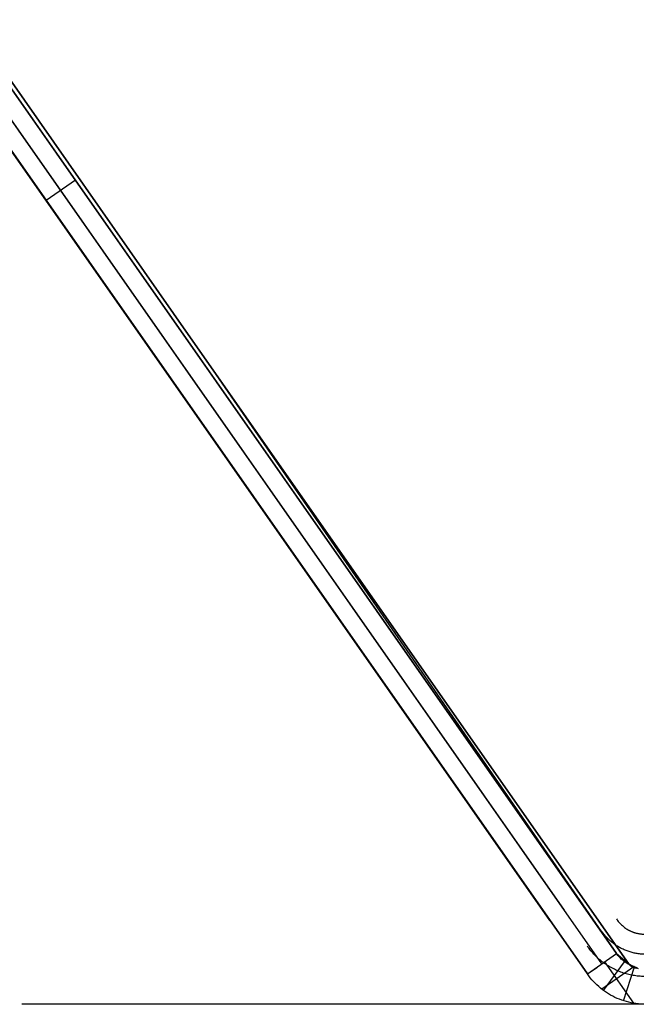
# Model space of a CAD drawing. Header units: millimetres. Extents: x -445 to 455, y -100 to 117.
# Tile 2 of 13: x -418 to -392, y -100 to -58. Entities that reach past the tile are written whole.
import ezdxf

# ---------------------------------------------------------------- set-up
doc = ezdxf.new("R2010")
doc.units = ezdxf.units.MM
doc.header["$MEASUREMENT"] = 0
doc.layers.add('Predefinito', color=5, linetype='Continuous')

# ---------------------------------------------------------------- blocks, each defined once
blk = doc.blocks.new('(#4957) MENSOLA_INTELIGENTE')
at = {"layer": 'Predefinito', "extrusion": (0, 1, 0)}
for points in [[(-5.601660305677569, -66.40930901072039), (-51.20620410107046, -1.27927069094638)], [(-51.82056813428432, -1.709453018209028), (-6.216024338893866, -66.83949133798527)], [(-6.830388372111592, -67.2696736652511), (-52.43493216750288, -2.13963534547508)], [(-34.38812493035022, -28.20953308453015), (-25.61972788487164, -40.73210184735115)], [(-34.38812493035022, -28.20953308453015), (-25.61972788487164, -40.73210184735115)], [(-25.61972788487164, -40.73210184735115), (-34.38812493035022, -28.20953308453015)], [(-29.6326602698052, -34.70465450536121), (-28.4039322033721, -33.84428985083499)], [(-34.38812493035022, -28.20953308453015), (-52.43493216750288, -2.13963534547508)], [(-52.93404676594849, -1.723211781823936), (-34.38812493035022, -28.20953308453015)], [(-34.38812493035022, -28.20953308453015), (-52.43493216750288, -2.13963534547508)], [(-53.35565464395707, -0.015853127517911), (-53.25354940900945, -0.0281640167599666), (-53.15192614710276, -0.0439674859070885), (-53.05090428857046, -0.0632449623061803), (-52.95060255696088, -0.0859737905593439), (-52.8511388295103, -0.1121272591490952), (-52.75262999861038, -0.1416746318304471), (-52.65519183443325, -0.1745811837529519), (-52.55893884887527, -0.2108082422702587), (-52.46398416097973, -0.2503132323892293), (-52.37043936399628, -0.293049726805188), (-52.27841439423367, -0.3389675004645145), (-52.18801740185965, -0.3880125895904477), (-52.09935462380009, -0.4401273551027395), (-52.01253025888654, -0.4952505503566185), (-51.92764634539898, -0.5533173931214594), (-51.84480264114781, -0.6142596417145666), (-51.76409650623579, -0.6780056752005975), (-51.68562278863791, -0.7444805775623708), (-51.60947371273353, -0.8136062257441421), (-51.53573877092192, -0.8853013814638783), (-51.46450461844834, -0.959481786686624), (-51.39585497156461, -1.036060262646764), (-51.32987050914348, -1.114946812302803), (-51.26662877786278, -1.196048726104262), (-51.20620410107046, -1.279270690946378)], [(-51.20620410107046, -1.27927069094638), (-52.43493216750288, -2.13963534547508)], [(-53.16908801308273, -1.58387913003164), (-51.81603994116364, -0.6364646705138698)], [(-51.93228228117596, -1.787676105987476), (-53.15342114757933, -0.0437090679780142)], [(-53.30713139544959, -1.542986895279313), (-53.25739953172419, -1.556063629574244), (-53.20814511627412, -1.570837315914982), (-53.15942603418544, -1.587290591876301), (-53.11129954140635, -1.605404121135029), (-53.06382219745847, -1.625156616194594), (-53.01704979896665, -1.646524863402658), (-52.97103731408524, -1.669483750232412), (-52.92583881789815, -1.694006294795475), (-52.88150742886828, -1.720063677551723), (-52.83809524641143, -1.747625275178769), (-52.79565328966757, -1.7766586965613), (-52.75423143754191, -1.80712982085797), (-52.71387837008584, -1.839002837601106), (-52.67464151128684, -1.872240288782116), (-52.6365669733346, -1.90680311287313), (-52.59969950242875, -1.942650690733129), (-52.56408242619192, -1.979740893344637), (-52.52975760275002, -2.018030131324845), (-52.49676537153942, -2.057473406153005), (-52.46514450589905, -2.098024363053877), (-52.43493216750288, -2.13963534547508)], [(-52.43493216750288, -2.13963534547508), (-52.4591500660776, -2.108744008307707), (-52.48438507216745, -2.078308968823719), (-52.51062683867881, -2.048373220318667), (-52.53786246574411, -2.018979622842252), (-52.56607647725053, -1.99017073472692), (-52.59525081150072, -1.961988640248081), (-52.62536482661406, -1.934474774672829), (-52.65639532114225, -1.907669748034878), (-52.68831657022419, -1.881613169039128), (-52.72110037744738, -1.856343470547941), (-52.75471614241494, -1.831897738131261), (-52.78913094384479, -1.808311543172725), (-52.82430963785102, -1.785618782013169), (-52.8602149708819, -1.763851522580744), (-52.89680770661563, -1.743039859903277), (-52.93404676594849, -1.723211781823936)], [(-52.43493216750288, -2.13963534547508), (-52.93404676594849, -1.723211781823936)], [(-52.93404676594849, -1.723211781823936), (-52.95812111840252, -1.706017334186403), (-52.9824653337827, -1.689303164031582), (-53.00706585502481, -1.673078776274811), (-53.03190883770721, -1.657353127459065), (-53.05698017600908, -1.642134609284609), (-53.08226552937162, -1.627431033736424), (-53.10775034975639, -1.613249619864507), (-53.13341990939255, -1.599596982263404), (-53.15925932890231, -1.586479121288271), (-53.18525360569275, -1.573901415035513), (-53.21138764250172, -1.561868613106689), (-53.23764627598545, -1.550384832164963), (-53.26401430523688, -1.539453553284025), (-53.29047652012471, -1.529077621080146), (-53.31701772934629, -1.519259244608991), (-53.34362278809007, -1.510000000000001)], [(-53.27057197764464, -1.515365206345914), (-53.25585768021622, -1.517762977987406), (-53.24115456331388, -1.520612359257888), (-53.22648310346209, -1.52391534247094), (-53.21186403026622, -1.527672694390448), (-53.19731823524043, -1.531883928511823), (-53.18286667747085, -1.536547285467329), (-53.16853028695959, -1.541659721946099), (-53.15432986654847, -1.547216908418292), (-53.14028599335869, -1.553213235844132), (-53.12641892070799, -1.559641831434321), (-53.11274848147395, -1.566494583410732), (-53.09929399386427, -1.573762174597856), (-53.08607417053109, -1.581434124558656), (-53.07310703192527, -1.589498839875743), (-53.060409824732, -1.597943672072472), (-53.04799894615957, -1.606754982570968), (-53.03588987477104, -1.615918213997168), (-53.02409710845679, -1.625417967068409), (-53.01263411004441, -1.635238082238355), (-53.00151326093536, -1.645361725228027), (-52.99074582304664, -1.655771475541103), (-52.98034190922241, -1.666449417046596), (-52.97031046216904, -1.677377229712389), (-52.96065924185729, -1.688536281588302), (-52.95139482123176, -1.699907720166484), (-52.94252258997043, -1.71147256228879), (-52.93404676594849, -1.723211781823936)], [(-53.27527098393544, -1.51469400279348), (-53.25833377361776, -1.517327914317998), (-53.24149679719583, -1.520540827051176), (-53.22477984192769, -1.524328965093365), (-53.20820255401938, -1.528687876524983), (-53.19178441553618, -1.533612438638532), (-53.17554472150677, -1.539096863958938), (-53.15950255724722, -1.545134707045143), (-53.14367677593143, -1.551718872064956), (-53.1280859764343, -1.558841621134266), (-53.11274848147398, -1.566494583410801), (-53.09768231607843, -1.574668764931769), (-53.08290518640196, -1.583354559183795), (-53.06843445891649, -1.592541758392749), (-53.05428714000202, -1.602219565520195), (-53.04047985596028, -1.61237660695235), (-53.02702883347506, -1.623000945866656), (-53.01394988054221, -1.63408009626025), (-53.00125836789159, -1.645601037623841), (-52.98896921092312, -1.657550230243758), (-52.97709685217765, -1.669913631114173), (-52.96565524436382, -1.682676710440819), (-52.95465783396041, -1.695824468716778), (-52.94411754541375, -1.709341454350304), (-52.93404676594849, -1.723211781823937)], [(-25.6197278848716, -40.73210184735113), (-34.3881249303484, -28.20953308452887)], [(-34.38812493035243, -28.2095330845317), (-52.93404676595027, -1.723211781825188)], [(-53.27527098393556, -1.514694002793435), (-53.25833377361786, -1.517327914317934), (-53.24149679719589, -1.520540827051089), (-53.22477984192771, -1.524328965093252), (-53.20820255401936, -1.528687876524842), (-53.19178441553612, -1.53361243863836), (-53.17554472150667, -1.539096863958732), (-53.15950255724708, -1.5451347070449), (-53.14367677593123, -1.551718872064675), (-53.12808597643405, -1.558841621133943), (-53.11274848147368, -1.566494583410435), (-53.09768231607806, -1.574668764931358), (-53.08290518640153, -1.583354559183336), (-53.06843445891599, -1.592541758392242), (-53.05428714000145, -1.602219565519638), (-53.04047985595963, -1.612376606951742), (-53.02702883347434, -1.623000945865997), (-53.0139498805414, -1.634080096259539), (-53.0012583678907, -1.645601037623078), (-52.98896921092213, -1.657550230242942), (-52.97709685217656, -1.669913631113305), (-52.96565524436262, -1.682676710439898), (-52.95465783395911, -1.695824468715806), (-52.94411754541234, -1.709341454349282), (-52.93404676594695, -1.723211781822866)], [(-34.38812493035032, -28.20953308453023), (-25.61972788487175, -40.73210184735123)], [(-52.93404676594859, -1.723211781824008), (-34.38812493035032, -28.20953308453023)], [(-53.27057197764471, -1.515365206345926), (-53.2558576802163, -1.517762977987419), (-53.24115456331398, -1.520612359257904), (-53.22648310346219, -1.523915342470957), (-53.21186403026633, -1.527672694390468), (-53.19731823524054, -1.531883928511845), (-53.18286667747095, -1.536547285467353), (-53.16853028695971, -1.541659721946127), (-53.15432986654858, -1.547216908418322), (-53.1402859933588, -1.553213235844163), (-53.12641892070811, -1.559641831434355), (-53.11274848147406, -1.566494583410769), (-53.09929399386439, -1.573762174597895), (-53.08607417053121, -1.581434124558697), (-53.07310703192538, -1.589498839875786), (-53.06040982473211, -1.597943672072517), (-53.04799894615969, -1.606754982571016), (-53.03588987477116, -1.615918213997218), (-53.02409710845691, -1.625417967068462), (-53.01263411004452, -1.63523808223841), (-53.00151326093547, -1.645361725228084), (-52.99074582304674, -1.655771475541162), (-52.98034190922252, -1.666449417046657), (-52.97031046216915, -1.677377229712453), (-52.96065924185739, -1.688536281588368), (-52.95139482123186, -1.699907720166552), (-52.94252258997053, -1.71147256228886), (-52.93404676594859, -1.723211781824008)], [(-51.20620410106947, -1.279270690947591), (-0.7233918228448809, -73.37619842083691)], [(-52.43493216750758, -2.139635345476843), (-1.952119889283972, -74.23656307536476)], [(-53.35565464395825, -0.0158531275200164), (-53.25354940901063, -0.0281640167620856), (-53.15192614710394, -0.0439674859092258), (-53.05090428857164, -0.0632449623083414), (-52.95060255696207, -0.0859737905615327), (-52.85113882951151, -0.1121272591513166), (-52.75262999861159, -0.1416746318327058), (-52.65519183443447, -0.1745811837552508), (-52.55893884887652, -0.2108082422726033), (-52.46398416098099, -0.2503132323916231), (-52.37043936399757, -0.2930497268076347), (-52.27841439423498, -0.3389675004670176), (-52.18801740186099, -0.3880125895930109), (-52.09935462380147, -0.4401273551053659), (-52.01253025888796, -0.4952505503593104), (-51.92764634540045, -0.5533173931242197), (-51.84480264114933, -0.6142596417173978), (-51.76409650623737, -0.678005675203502), (-51.68562278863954, -0.7444805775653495), (-51.60947371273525, -0.8136062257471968), (-51.53573877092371, -0.8853013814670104), (-51.46450461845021, -0.9594817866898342), (-51.39585497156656, -1.036060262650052), (-51.32987050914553, -1.114946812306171), (-51.26662877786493, -1.196048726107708), (-51.20620410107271, -1.279270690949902)], [(-53.30713139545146, -1.542986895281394), (-53.25739953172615, -1.556063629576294), (-53.20814511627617, -1.570837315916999), (-53.15942603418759, -1.587290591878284), (-53.11129954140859, -1.605404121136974), (-53.06382219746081, -1.625156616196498), (-53.01704979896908, -1.64652486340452), (-52.97103731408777, -1.66948375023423), (-52.92583881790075, -1.694006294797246), (-52.88150742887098, -1.720063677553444), (-52.8380952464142, -1.747625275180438), (-52.79565328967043, -1.776658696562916), (-52.75423143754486, -1.80712982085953), (-52.71387837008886, -1.839002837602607), (-52.67464151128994, -1.872240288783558), (-52.63656697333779, -1.906803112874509), (-52.59969950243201, -1.942650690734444), (-52.56408242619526, -1.979740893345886), (-52.52975760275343, -2.018030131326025), (-52.49676537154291, -2.057473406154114), (-52.46514450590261, -2.098024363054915), (-52.4349321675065, -2.139635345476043)], [(-51.20620410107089, -1.279270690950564), (-52.43493216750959, -2.139635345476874)], [(-51.20620410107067, -1.279270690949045), (-51.60237199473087, -1.556670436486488)], [(-51.88270740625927, -0.5858320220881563), (-52.77318382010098, -1.792916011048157)], [(-52.73061813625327, -0.148784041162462), (-53.19713918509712, -1.574392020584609)]]:
    blk.add_lwpolyline(points, dxfattribs=at)
at = {"layer": 'Predefinito'}
for points in [[(872.6210648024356, 130.9205241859), (27.37893519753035, 130.9205241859)], [(30.00392640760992, 130.9205241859), (30.00392640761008, 129.4205241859)], [(34.38812493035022, 130.9205241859), (34.38812493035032, 129.4205241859)], [(43.66108584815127, 130.9205241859), (43.66108584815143, 129.4205241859)], [(52.43493216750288, 130.9205241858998), (52.43493216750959, 4.573879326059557)], [(52.93404676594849, 130.9205241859), (52.93404676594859, 129.4205241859)], [(872.6210648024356, 129.4205241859), (27.37893519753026, 129.4205241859)]]:
    blk.add_lwpolyline(points, dxfattribs=at)
at = {"layer": 'Predefinito', "extrusion": (1, 0, 0)}
blk.add_lwpolyline([(130.9205241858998, -1.27927069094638), (4.57387932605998, -1.279270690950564)], dxfattribs=at)
at = {"layer": 'Predefinito', "extrusion": (0.1393430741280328, 0.9700420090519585, 0.1990025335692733)}
blk.add_lwpolyline([(-50.0355938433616, -3.603558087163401), (3.06842344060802, -77.17192861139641)], dxfattribs=at)
at = {"layer": 'Predefinito', "extrusion": (0.1393430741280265, 0.9700420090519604, 0.199002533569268)}
blk.add_lwpolyline([(-50.64371582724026, -4.042520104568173), (2.460301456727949, -77.61089062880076)], dxfattribs=at)
at = {"layer": 'Predefinito', "extrusion": (0.1393430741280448, 0.9700420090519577, 0.1990025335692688)}
blk.add_lwpolyline([(-51.25183781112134, -4.481482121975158), (1.852179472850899, -78.04985264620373)], dxfattribs=at)
at = {"layer": 'Predefinito', "extrusion": (0, 0.95630475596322, 0.2923717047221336)}
blk.add_lwpolyline([(-53.66366023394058, -1.222922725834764), (-53.60463308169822, -1.223535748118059), (-53.54558970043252, -1.225373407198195), (-53.48655391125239, -1.228433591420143), (-53.42754953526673, -1.232714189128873), (-53.36860039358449, -1.238213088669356), (-53.30973030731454, -1.244928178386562), (-53.25096309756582, -1.252857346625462), (-53.19232258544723, -1.261998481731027), (-53.13383259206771, -1.272349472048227), (-53.07551693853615, -1.283908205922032), (-53.01739944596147, -1.296672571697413), (-52.95950393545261, -1.310640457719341), (-52.90185422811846, -1.325809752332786), (-52.84447414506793, -1.34217834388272), (-52.78738750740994, -1.359744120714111), (-52.73061813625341, -1.378504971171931), (-52.67418931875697, -1.398457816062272), (-52.61812220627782, -1.419595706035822), (-52.56243741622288, -1.441910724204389), (-52.50715556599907, -1.465394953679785), (-52.4522972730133, -1.490040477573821), (-52.3978831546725, -1.515839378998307), (-52.34393382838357, -1.542783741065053), (-52.29046991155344, -1.570865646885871), (-52.23751202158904, -1.600077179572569), (-52.18508077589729, -1.63041042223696), (-52.13319679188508, -1.661857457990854), (-52.08188068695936, -1.69441036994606), (-52.03115307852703, -1.72806124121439), (-51.981034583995, -1.762802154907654), (-51.93154582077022, -1.798625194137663), (-51.88270740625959, -1.835522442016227), (-51.83453987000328, -1.873484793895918), (-51.78706339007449, -1.912498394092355), (-51.74029805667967, -1.952548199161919), (-51.69426396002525, -1.993619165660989), (-51.64898119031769, -2.035696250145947), (-51.60446983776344, -2.078764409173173), (-51.56074999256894, -2.122808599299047), (-51.51784174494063, -2.167813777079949), (-51.47576518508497, -2.213764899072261), (-51.4345404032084, -2.260646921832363), (-51.39418748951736, -2.308444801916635), (-51.35472653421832, -2.357143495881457), (-51.3161776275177, -2.406727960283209), (-51.27856085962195, -2.457183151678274), (-51.24189632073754, -2.50849402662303), (-51.20620410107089, -2.560645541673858)], dxfattribs=at)
at = {"layer": 'Predefinito', "extrusion": (0, 0.9260167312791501, 0.3774824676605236)}
blk.add_lwpolyline([(-53.66366023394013, -2.273434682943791), (-53.61938988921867, -2.273909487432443), (-53.57510737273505, -2.27533281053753), (-53.5308305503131, -2.277703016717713), (-53.48657728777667, -2.281018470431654), (-53.44236545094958, -2.285277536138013), (-53.39821290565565, -2.290478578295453), (-53.35413751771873, -2.296619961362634), (-53.31015715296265, -2.303700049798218), (-53.26628967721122, -2.311717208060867), (-53.22255295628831, -2.32066980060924), (-53.17896485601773, -2.330556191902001), (-53.13554324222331, -2.341374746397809), (-53.09230598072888, -2.353123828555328), (-53.04927093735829, -2.365801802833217), (-53.00645597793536, -2.379407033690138), (-52.96387896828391, -2.393937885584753), (-52.92155737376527, -2.409391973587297), (-52.87950705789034, -2.425763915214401), (-52.83774348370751, -2.44304757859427), (-52.7962821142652, -2.461236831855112), (-52.75513841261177, -2.480325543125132), (-52.71432784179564, -2.500307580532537), (-52.67386586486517, -2.521176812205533), (-52.63376794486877, -2.542927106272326), (-52.59404954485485, -2.565552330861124), (-52.55472612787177, -2.589046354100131), (-52.51581315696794, -2.613403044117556), (-52.47732609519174, -2.638616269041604), (-52.43928040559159, -2.66467989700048), (-52.40169155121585, -2.691587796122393), (-52.36457499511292, -2.719333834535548), (-52.3279462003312, -2.747911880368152), (-52.2918205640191, -2.77731488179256), (-52.2562132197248, -2.807532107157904), (-52.22113923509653, -2.838551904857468), (-52.18661367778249, -2.870362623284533), (-52.15265161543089, -2.902952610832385), (-52.11926811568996, -2.936310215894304), (-52.08647824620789, -2.970423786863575), (-52.0542970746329, -3.00528167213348), (-52.0227396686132, -3.040872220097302), (-51.99182109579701, -3.077183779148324), (-51.96155642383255, -3.11420469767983), (-51.931960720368, -3.151923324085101), (-51.90304905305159, -3.190328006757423), (-51.87483648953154, -3.229407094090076), (-51.84733809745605, -3.269148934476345), (-51.82056894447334, -3.309541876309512)], dxfattribs=at)
at = {"layer": 'Predefinito', "extrusion": (0, 0.8531488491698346, 0.5216675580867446)}
blk.add_lwpolyline([(-52.43493216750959, -4.211471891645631), (-52.45904248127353, -4.172048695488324), (-52.48393183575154, -4.133238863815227), (-52.5096145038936, -4.095084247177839), (-52.53610475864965, -4.057626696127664), (-52.56341687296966, -4.020908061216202), (-52.59156511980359, -3.984970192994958), (-52.62056377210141, -3.949854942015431), (-52.65042710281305, -3.915604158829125), (-52.68116938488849, -3.882259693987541), (-52.7128048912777, -3.849863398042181), (-52.74534789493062, -3.818457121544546), (-52.77881266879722, -3.78808271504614), (-52.81321348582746, -3.758782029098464), (-52.84856461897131, -3.73059691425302), (-52.88488034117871, -3.70356922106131), (-52.92217492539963, -3.677740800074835), (-52.94119375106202, -3.665289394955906), (-52.96046264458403, -3.653153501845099), (-52.9799833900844, -3.641338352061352), (-52.99975777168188, -3.629849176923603), (-53.01978757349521, -3.618691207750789), (-53.04007457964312, -3.607869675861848), (-53.06062057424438, -3.597389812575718), (-53.08142734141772, -3.587256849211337), (-53.1024966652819, -3.577476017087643), (-53.12383032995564, -3.568052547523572), (-53.14543011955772, -3.558991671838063), (-53.16729781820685, -3.550298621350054), (-53.18943521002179, -3.541978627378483), (-53.21184407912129, -3.534036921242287), (-53.23452620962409, -3.526478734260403), (-53.25748338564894, -3.519309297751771), (-53.28071739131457, -3.512533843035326), (-53.30423001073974, -3.506157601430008), (-53.3280230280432, -3.500185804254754), (-53.35209822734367, -3.494623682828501), (-53.37645739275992, -3.489476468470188), (-53.40110230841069, -3.484749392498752), (-53.42603475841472, -3.480447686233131), (-53.45125652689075, -3.476576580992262), (-53.47676939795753, -3.473141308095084), (-53.50257515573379, -3.470147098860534), (-53.52867558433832, -3.46759918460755), (-53.55507246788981, -3.465502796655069), (-53.58176759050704, -3.46386316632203), (-53.60876273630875, -3.46268552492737), (-53.66366023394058, -3.461737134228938)], dxfattribs=at)

msp = doc.modelspace()

# ---------------------------------------------------------------- block references
at = {"layer": 'Predefinito', "extrusion": (0, -1, 0)}
msp.add_blockref('(#4957) MENSOLA_INTELIGENTE', (-445.4588452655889, -112.1458181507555, 99.86822033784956), dxfattribs=at)

doc.saveas('drawing.dxf')
